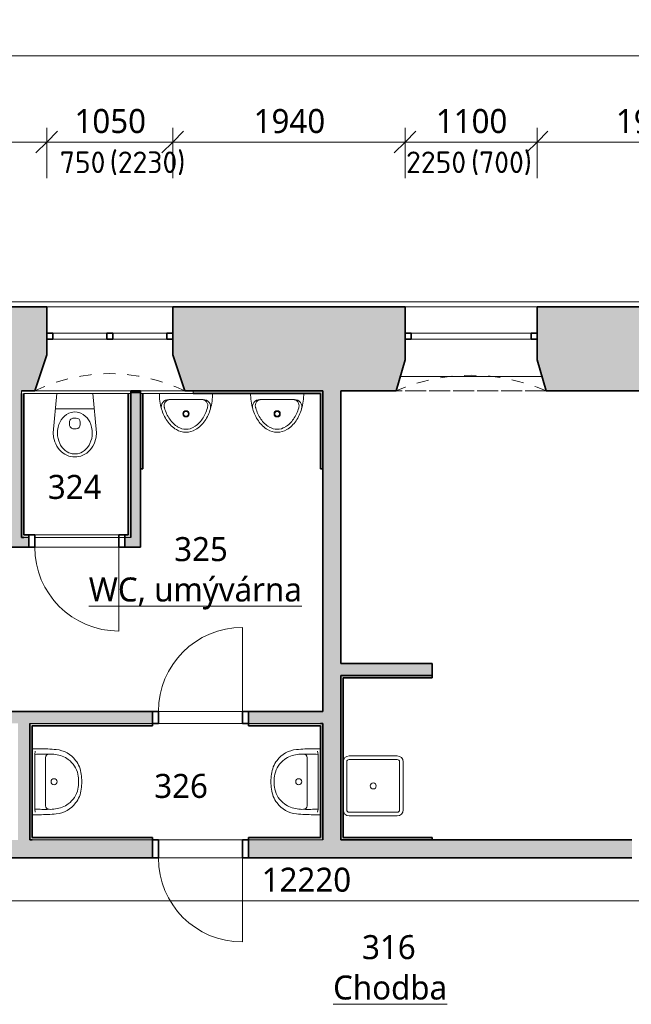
# Model space of a CAD drawing. Header units: metres. Extents: x -2.7 to 41.7, y -4.4 to 31.2.
# Tile 19 of 21: x 26.1 to 31.2, y 8.9 to 17.1. Entities that reach past the tile are written whole.
import ezdxf

# ---------------------------------------------------------------- set-up
doc = ezdxf.new("R2010")
doc.units = ezdxf.units.M
doc.linetypes.add('AV - Cerch_ 1 tecka 2mm', pattern=[0.004, 0.002, -0.001, 0, -0.001])
doc.layers.add('AV-KOTY', color=5, linetype='Continuous', lineweight=13, true_color=0x0000ff)
doc.layers.add('AV-MISTNOSTI', color=5, linetype='Continuous', lineweight=5, true_color=0x0000ff)
for name, color, linetype, lineweight in [('AV-KOTY-100', 7, 'Continuous', 5), ('AV-SRAFY', 7, 'Continuous', 35), ('AV-STAVBA', 7, 'Continuous', 18), ('AV-VYBAVENI', 7, 'Continuous', 18)]:
    doc.layers.add(name, color=color, linetype=linetype, lineweight=lineweight)
doc.styles.add('ISOCPEUR', font='isocpeur.ttf', dxfattribs={"height": 0.18})
doc.styles.add('Trebuchet MS', font='trebuc.ttf', dxfattribs={"height": 0.2})
doc.styles.add('Trebuchet MS_B', font='trebuc.ttf', dxfattribs={"height": 0.2})
doc.dimstyles.new('2_mm_-_O_-_Blue_-_mm_-_zaokrouhlena', dxfattribs={"dimscale": 0.3048, "dimtxt": 0.20619, "dimasz": 0.590551, "dimexe": 0.393701, "dimexo": 0.0625, "dimgap": 0.065617, "dimtad": 1, "dimdec": 0, "dimlfac": 1000, "dimrnd": 10, "dimzin": 0, "dimdsep": 46, "dimtxsty": 'Trebuchet MS', "dimblk1": 'OBLIQUE', "dimblk2": 'OBLIQUE', "dimsah": 1, "dimcen": 0.09, "dimazin": 0, "dimtfac": 1, "dimtdec": 4, "dimtix": 1, "dimtmove": 0, "dimatfit": 3, "dimfxl": 0.984252, "dimfxlon": 1, "dimtvp": 1, "dimtfill": 1, "dimtolj": 1, "dimtzin": 0, "dimarcsym": 2})
doc.dimstyles.new('2_mm_-_O_-_Blue_-_mm_-_zaokrouhlena_1', dxfattribs={"dimscale": 0.3048, "dimtxt": 0.20619, "dimasz": 0.590551, "dimexe": 0.393701, "dimexo": 0.0625, "dimgap": 0.065617, "dimtad": 1, "dimdec": 0, "dimlfac": 1000, "dimrnd": 10, "dimzin": 0, "dimdsep": 46, "dimtxsty": 'Trebuchet MS', "dimblk1": 'OBLIQUE', "dimblk2": 'OBLIQUE', "dimsah": 1, "dimcen": 0.09, "dimazin": 0, "dimtfac": 1, "dimtdec": 4, "dimtix": 1, "dimtmove": 2, "dimatfit": 3, "dimfxl": 0.984252, "dimfxlon": 1, "dimtvp": 1, "dimtfill": 1, "dimtolj": 1, "dimtzin": 0, "dimarcsym": 2})

# ---------------------------------------------------------------- blocks, each defined once
blk = doc.blocks.new('DO_1-P_Ocel_ - 700x1970_100-995663-3NP')
at = {"layer": 'AV-STAVBA'}
for p, q in [((-0.35, 0.74), (-0.35, 0.04)), ((-0.35, 0.04), (0.35, 0.04)), ((-0.35, -0.06), (0.35, -0.06))]:
    blk.add_line(p, q, dxfattribs=at)
at = {"layer": 'AV-STAVBA', "linetype": 'AV - Cerch_ 1 tecka 2mm'}
for p, q in [((-0.4, 0.04), (0.4, 0.04)), ((-0.35, 0.04), (0.35, 0.04)), ((-0.4, -0.04), (0.4, -0.04)), ((-0.35, -0.06), (0.35, -0.06))]:
    blk.add_line(p, q, dxfattribs=at)
at = {"layer": 'AV-STAVBA', "lineweight": 35}
for p, q in [((-0.35, 0.04), (-0.4, 0.04)), ((-0.4, 0.04), (-0.4, -0.06)), ((-0.35, -0.06), (-0.35, 0.04)), ((0.4, 0.04), (0.35, 0.04)), ((0.35, 0.04), (0.35, -0.06)), ((0.4, -0.06), (0.4, 0.04)), ((-0.4, -0.06), (-0.35, -0.06)), ((0.35, -0.06), (0.4, -0.06))]:
    blk.add_line(p, q, dxfattribs=at)
at = {"layer": 'AV-STAVBA'}
blk.add_arc((-0.35, 0.04), 0.7, 0, 90, dxfattribs=at)
blk = doc.blocks.new('DO_1-L_Ocel_ - 700x1970_100-947950-3NP')
at = {"layer": 'AV-STAVBA'}
for p, q in [((0.35, 0.75), (0.35, 0.05)), ((-0.35, 0.05), (0.35, 0.05)), ((-0.35, -0.05), (0.35, -0.05))]:
    blk.add_line(p, q, dxfattribs=at)
at = {"layer": 'AV-STAVBA', "linetype": 'AV - Cerch_ 1 tecka 2mm'}
for p, q in [((-0.4, 0.05), (0.4, 0.05)), ((-0.35, 0.05), (0.35, 0.05)), ((-0.4, -0.05), (0.4, -0.05)), ((-0.35, -0.05), (0.35, -0.05))]:
    blk.add_line(p, q, dxfattribs=at)
at = {"layer": 'AV-STAVBA', "lineweight": 35}
for p, q in [((-0.35, 0.05), (-0.4, 0.05)), ((-0.4, 0.05), (-0.4, -0.05)), ((-0.35, -0.05), (-0.35, 0.05)), ((0.4, 0.05), (0.35, 0.05)), ((0.35, 0.05), (0.35, -0.05)), ((0.4, -0.05), (0.4, 0.05)), ((-0.4, -0.05), (-0.35, -0.05)), ((0.35, -0.05), (0.4, -0.05))]:
    blk.add_line(p, q, dxfattribs=at)
at = {"layer": 'AV-STAVBA'}
blk.add_arc((0.35, 0.05), 0.7, 90, 180, dxfattribs=at)
blk = doc.blocks.new('DO_1-P_Ocel_ - 700x1970_150-988023-3NP')
at = {"layer": 'AV-STAVBA'}
for p, q in [((-0.35, 0.775), (-0.35, 0.075)), ((-0.35, 0.075), (0.35, 0.075)), ((-0.35, -0.075), (0.35, -0.075))]:
    blk.add_line(p, q, dxfattribs=at)
at = {"layer": 'AV-STAVBA', "linetype": 'AV - Cerch_ 1 tecka 2mm'}
for p, q in [((-0.4, 0.075), (0.4, 0.075)), ((-0.35, 0.075), (0.35, 0.075)), ((-0.4, -0.075), (0.4, -0.075)), ((-0.35, -0.075), (0.35, -0.075))]:
    blk.add_line(p, q, dxfattribs=at)
at = {"layer": 'AV-STAVBA', "lineweight": 35}
for p, q in [((-0.35, 0.075), (-0.4, 0.075)), ((-0.4, 0.075), (-0.4, -0.075)), ((-0.35, -0.075), (-0.35, 0.075)), ((0.4, 0.075), (0.35, 0.075)), ((0.35, 0.075), (0.35, -0.075)), ((0.4, -0.075), (0.4, 0.075)), ((-0.4, -0.075), (-0.35, -0.075)), ((0.35, -0.075), (0.4, -0.075))]:
    blk.add_line(p, q, dxfattribs=at)
at = {"layer": 'AV-STAVBA'}
blk.add_arc((-0.35, 0.075), 0.7, 0, 90, dxfattribs=at)
blk = doc.blocks.new('WI_2-2_bez středního sloupku - 1100x2250-1235385-3NP')
at = {"layer": 'AV-STAVBA', "linetype": 'AV - Cerch_ 1 tecka 2mm', "lineweight": 13}
for p, q in [((0.55, 0.35), (-0.55, 0.35)), ((0.55, -0.35), (-0.55, -0.35))]:
    blk.add_line(p, q, dxfattribs=at)
at = {"layer": 'AV-STAVBA', "lineweight": 35}
for p, q in [((-0.5, 0.13), (-0.55, 0.13)), ((-0.5, 0.08), (-0.5, 0.13)), ((0.55, 0.13), (0.5, 0.13)), ((0.5, 0.13), (0.5, 0.08)), ((-0.55, 0.08), (-0.5, 0.08)), ((0.5, 0.08), (0.55, 0.08))]:
    blk.add_line(p, q, dxfattribs=at)
at = {"layer": 'AV-STAVBA'}
for p, q in [((-0.5, 0.13), (0.5, 0.13)), ((0.5, 0.08), (-0.5, 0.08))]:
    blk.add_line(p, q, dxfattribs=at)
blk = doc.blocks.new('GM_Nika se zkoseným ostěním a klenutým nadpražím - 1050x2400-1236735-3NP')
at = {"layer": 'AV-STAVBA', "linetype": 'AV - Cerch_ 1 tecka 2mm', "lineweight": 13}
for p, q in [((0.55, 0.35), (-0.55, 0.35)), ((0.625, -0.35), (-0.625, -0.35))]:
    blk.add_line(p, q, dxfattribs=at)
blk.add_arc((0, -1.7821), 1.5625, 66.42182, 113.57818, dxfattribs=at)
blk = doc.blocks.new('WI_2 - 1050x750-1238841-3NP')
at = {"layer": 'AV-STAVBA', "linetype": 'AV - Cerch_ 1 tecka 2mm', "lineweight": 13}
for p, q in [((1.655, 0.35), (0.605, 0.35)), ((1.655, -0.35), (0.605, -0.35))]:
    blk.add_line(p, q, dxfattribs=at)
at = {"layer": 'AV-STAVBA', "lineweight": 35}
for p, q in [((0.605, -0.13), (0.605, -0.08)), ((0.605, -0.08), (0.655, -0.08)), ((0.655, -0.08), (0.655, -0.13)), ((1.105, -0.13), (1.105, -0.08)), ((1.105, -0.08), (1.155, -0.08)), ((1.155, -0.08), (1.155, -0.13)), ((1.605, -0.13), (1.605, -0.08)), ((1.605, -0.08), (1.655, -0.08)), ((1.655, -0.08), (1.655, -0.13)), ((0.655, -0.13), (0.605, -0.13)), ((1.155, -0.13), (1.105, -0.13)), ((1.655, -0.13), (1.605, -0.13))]:
    blk.add_line(p, q, dxfattribs=at)
at = {"layer": 'AV-STAVBA'}
for p, q in [((0.605, -0.08), (0.605, -0.13)), ((0.605, -0.08), (1.655, -0.08)), ((1.105, -0.08), (0.655, -0.08)), ((0.655, -0.08), (0.655, -0.13)), ((1.605, -0.08), (1.155, -0.08)), ((1.605, -0.08), (1.605, -0.13)), ((1.655, -0.08), (1.655, -0.13)), ((0.605, -0.13), (1.655, -0.13)), ((0.655, -0.13), (1.105, -0.13)), ((1.155, -0.13), (1.605, -0.13))]:
    blk.add_line(p, q, dxfattribs=at)
blk = doc.blocks.new('GM_Nika se zkoseným ostěním a klenutým nadpražím - 1050x850-1239062-3NP')
at = {"layer": 'AV-STAVBA', "linetype": 'AV - Cerch_ 1 tecka 2mm', "lineweight": 13}
for p, q in [((0.525, 0.35), (-0.525, 0.35)), ((0.625, -0.35), (-0.625, -0.35))]:
    blk.add_line(p, q, dxfattribs=at)
blk.add_arc((0, -1.6341), 1.4281, 64.04681, 115.95319, dxfattribs=at)
blk = doc.blocks.new('GM_Nika_zkosené ostění - v800-1258030-3NP')
at = {"layer": 'AV-STAVBA', "linetype": 'AV - Cerch_ 1 tecka 2mm', "lineweight": 13}
blk.add_line((-0.5, 0.35), (0.75, 0.35), dxfattribs=at)
blk = doc.blocks.new('Koncepční WC - WC NADRZ-1470814-3NP')
at = {"layer": 'AV-VYBAVENI', "lineweight": 13}
for p, q in [((0.0069, 0.4953), (-0.007, 0.4814)), ((0.0218, 0.5074), (0.0069, 0.4953)), ((0.0377, 0.5177), (0.0218, 0.5074)), ((0.0541, 0.526), (0.0377, 0.5177)), ((0.0564, 0.4971), (0.0398, 0.4856)), ((0.0708, 0.5323), (0.0541, 0.526)), ((0.0707, 0.5044), (0.0564, 0.4971)), ((0.0799, 0.5081), (0.0707, 0.5044)), ((0.0876, 0.5367), (0.0708, 0.5323)), ((0.0987, 0.513), (0.0799, 0.5081)), ((0.1042, 0.5392), (0.0876, 0.5367)), ((0.117, 0.515), (0.0987, 0.513)), ((0.1203, 0.54), (0.1042, 0.5392)), ((0.1203, 0.515), (0.117, 0.515)), ((0.1365, 0.5392), (0.1203, 0.54)), ((0.1237, 0.515), (0.1203, 0.515)), ((0.142, 0.513), (0.1237, 0.515)), ((0.1531, 0.5367), (0.1365, 0.5392)), ((0.1607, 0.5081), (0.142, 0.513)), ((0.1699, 0.5323), (0.1531, 0.5367)), ((0.1699, 0.5044), (0.1607, 0.5081)), ((0.1866, 0.526), (0.1699, 0.5323)), ((0.1842, 0.4971), (0.1699, 0.5044)), ((0.2008, 0.4856), (0.1842, 0.4971)), ((0.203, 0.5177), (0.1866, 0.526)), ((0.2188, 0.5074), (0.203, 0.5177)), ((0.2338, 0.4953), (0.2188, 0.5074)), ((0.2476, 0.4814), (0.2338, 0.4953)), ((-0.047, 0.4136), (-0.0527, 0.395)), ((-0.0396, 0.4319), (-0.047, 0.4136)), ((-0.0303, 0.4494), (-0.0396, 0.4319)), ((-0.0194, 0.4661), (-0.0303, 0.4494)), ((-0.007, 0.4814), (-0.0194, 0.4661)), ((-0.0051, 0.4278), (-0.0139, 0.4061)), ((0.0018, 0.4409), (-0.0051, 0.4278)), ((0.0148, 0.4601), (0.0018, 0.4409)), ((0.0314, 0.4782), (0.0148, 0.4601)), ((0.0398, 0.4856), (0.0314, 0.4782)), ((0.2093, 0.4782), (0.2008, 0.4856)), ((0.2258, 0.4601), (0.2093, 0.4782)), ((0.2388, 0.4409), (0.2258, 0.4601)), ((0.2458, 0.4278), (0.2388, 0.4409)), ((0.2546, 0.4061), (0.2458, 0.4278)), ((0.2601, 0.4661), (0.2476, 0.4814)), ((0.271, 0.4494), (0.2601, 0.4661)), ((0.2802, 0.4319), (0.271, 0.4494)), ((0.2877, 0.4136), (0.2802, 0.4319)), ((0.2934, 0.395), (0.2877, 0.4136)), ((-0.0567, 0.3764), (-0.0597, 0.34)), ((-0.0597, 0.34), (-0.0288, 0.01)), ((-0.0527, 0.395), (-0.0567, 0.3764)), ((-0.0233, 0.3644), (-0.0247, 0.342)), ((-0.0247, 0.342), (-0.0237, 0.3197)), ((-0.0197, 0.3855), (-0.0233, 0.3644)), ((-0.0139, 0.4061), (-0.0197, 0.3855)), ((0.2603, 0.3855), (0.2546, 0.4061)), ((0.2639, 0.3644), (0.2603, 0.3855)), ((0.2653, 0.342), (0.2639, 0.3644)), ((0.2644, 0.3197), (0.2653, 0.342)), ((0.2695, 0.01), (0.3003, 0.34)), ((0.2973, 0.3764), (0.2934, 0.395)), ((0.3003, 0.34), (0.2973, 0.3764)), ((-0.0237, 0.3197), (-0.019, 0.2916)), ((-0.019, 0.2916), (-0.0125, 0.2698)), ((-0.0125, 0.2698), (-0.0032, 0.2484)), ((-0.0032, 0.2484), (0.0063, 0.2319)), ((0.0753, 0.2508), (0.0753, 0.2704)), ((0.1103, 0.3054), (0.1203, 0.3054)), ((0.1203, 0.3054), (0.1303, 0.3054)), ((0.1653, 0.2508), (0.1653, 0.2704)), ((0.2344, 0.2319), (0.2439, 0.2484)), ((0.2439, 0.2484), (0.2532, 0.2698)), ((0.2532, 0.2698), (0.2597, 0.2916)), ((0.2597, 0.2916), (0.2644, 0.3197)), ((0.0063, 0.2319), (0.0188, 0.2151)), ((0.0188, 0.2151), (0.0344, 0.199)), ((0.0344, 0.199), (0.0515, 0.1859)), ((0.0515, 0.1859), (0.0699, 0.1759)), ((0.0699, 0.1759), (0.0885, 0.1693)), ((0.0885, 0.1693), (0.102, 0.1664)), ((0.102, 0.1664), (0.1203, 0.165)), ((0.1203, 0.2158), (0.1103, 0.2158)), ((0.1303, 0.2158), (0.1203, 0.2158)), ((0.1203, 0.165), (0.1387, 0.1664)), ((0.1387, 0.1664), (0.1521, 0.1693)), ((0.1521, 0.1693), (0.1708, 0.1759)), ((0.1708, 0.1759), (0.1891, 0.1859)), ((0.1891, 0.1859), (0.2063, 0.199)), ((0.2063, 0.199), (0.2219, 0.2151)), ((0.2219, 0.2151), (0.2344, 0.2319)), ((-0.0409, 0.1398), (0.1203, 0.1398)), ((0.1203, 0.1398), (0.2816, 0.1398))]:
    blk.add_line(p, q, dxfattribs=at)
for centre, start, end in [((0.1103, 0.2704), 90, 180), ((0.1103, 0.2508), 180, 270), ((0.1303, 0.2704), 360, 90), ((0.1303, 0.2508), 270, 0)]:
    blk.add_arc(centre, 0.035, start, end, dxfattribs=at)
blk = doc.blocks.new('Koncepční pisoár - 440x325-1488373-3NP')
at = {"layer": 'AV-VYBAVENI'}
for p, q in [((-0.0189, 0.0616), (0.2689, 0.0616)), ((0.097, 0.011), (0.097, 0.01))]:
    blk.add_line(p, q, dxfattribs=at)
for radius in [0.0258, 0.0206]:
    blk.add_circle((0.125, 0.1808), radius, dxfattribs=at)
for centre, radius, start, end in [((0.125, 0.1806), 0.1542, 90, 121.25235), ((0.125, 0.1806), 0.1542, 58.74765, 90), ((0.1746, 0.0988), 0.2499, 121.25235, 145.68491), ((0.1746, 0.0988), 0.2241, 121.25235, 145.68491), ((0.125, 0.1806), 0.1285, 90, 121.25235), ((0.125, 0.1806), 0.1285, 58.74765, 90), ((0.0754, 0.0988), 0.2241, 34.31509, 58.74765), ((0.0754, 0.0988), 0.2499, 34.31509, 58.74765), ((0.2533, 0.0451), 0.3451, 145.68491, 164.21349), ((0.2533, 0.0451), 0.3193, 145.68491, 164.21349), ((-0.0033, 0.0451), 0.3193, 15.78651, 34.31509), ((-0.0033, 0.0451), 0.3451, 16.04718, 34.31509), ((0.3776, 0.01), 0.4743, 164.21349, 180), ((-0.0189, 0.1234), 0.0619, 164.29734, 270), ((-0.0057, 0.1131), 0.0516, 164.94194, 270), ((0.3776, 0.01), 0.4485, 164.21349, 164.94194), ((0.2557, 0.1131), 0.0516, 270, 15.05806), ((0.2689, 0.1234), 0.0619, 270, 16.04718), ((-0.1276, 0.01), 0.4485, 15.05806, 15.78651), ((-0.1276, 0.01), 0.4743, 360, 15.78651)]:
    blk.add_arc(centre, radius, start, end, dxfattribs=at)
blk = doc.blocks.new('Koncepční umyvadlo - 550x400-1470811-3NP')
at = {"layer": 'AV-VYBAVENI'}
for p, q in [((-0.075, 0.12), (0.125, 0.12)), ((0.125, 0.12), (0.325, 0.12)), ((-0.15, 0.0696), (-0.15, 0.01)), ((-0.13, 0.0342), (-0.1027, 0.03)), ((-0.1027, 0.03), (0.3527, 0.03)), ((0.3527, 0.03), (0.38, 0.0342)), ((0.4, 0.01), (0.4, 0.0696))]:
    blk.add_line(p, q, dxfattribs=at)
blk.add_circle((0.125, 0.191), 0.025, dxfattribs=at)
for centre, radius, start, end in [((0.087, 0.1893), 0.2291, 95.97223, 127.42411), ((0.125, 0.0213), 0.4007, 81.12195, 98.87805), ((0.163, 0.1893), 0.2291, 52.57589, 84.02777), ((0.0863, 0.1873), 0.2303, 126.98722, 174.63967), ((0.1108, 0.183), 0.2128, 102.9464, 143.51515), ((0.125, -0.0054), 0.4007, 81.12195, 98.87805), ((0.1392, 0.183), 0.2128, 36.48485, 77.0536), ((0.1637, 0.1873), 0.2303, 5.36033, 53.01278), ((0.1142, 0.1817), 0.2163, 143.76118, 174.20939), ((0.1358, 0.1817), 0.2163, 5.79061, 36.23882), ((1.3731, 0.0627), 1.5231, 174.49277, 179.73823), ((0.092, 0.1621), 0.1973, 167.88867, 183.52869), ((0.158, 0.1621), 0.1973, 356.47131, 12.11133), ((-1.1231, 0.0627), 1.5231, 0.26177, 5.50723), ((1.2179, 0.1148), 1.3234, 178.47706, 183.67527), ((-0.075, 0.15), 0.03, 180, 270), ((0.325, 0.15), 0.03, 270, 360), ((-0.9659, 0.1148), 1.3213, 356.32077, 1.52691)]:
    blk.add_arc(centre, radius, start, end, dxfattribs=at)
blk = doc.blocks.new('Koncepční dřez - Dřez-V2-3NP')
at = {"layer": 'AV-VYBAVENI'}
for p, q in [((-0.2, 0.25), (0.2, 0.25)), ((-0.22, 0.2), (-0.22, -0.2)), ((0.2, 0.22), (-0.2, 0.22)), ((0.22, -0.2), (0.22, 0.2)), ((0.25, 0.2), (0.25, -0.2)), ((-0.2, -0.22), (0.2, -0.22)), ((-0.2, -0.25), (0.2, -0.25))]:
    blk.add_line(p, q, dxfattribs=at)
blk.add_circle((0, 0), 0.025, dxfattribs=at)
for centre, radius, start, end in [((-0.2, 0.2), 0.05, 90, 180), ((0.2, 0.2), 0.05, 360, 90), ((-0.2, 0.2), 0.02, 90, 180), ((0.2, 0.2), 0.02, 360, 90), ((-0.2, -0.2), 0.05, 180, 270), ((-0.2, -0.2), 0.02, 180, 270), ((0.2, -0.2), 0.02, 270, 360), ((0.2, -0.2), 0.05, 270, 360)]:
    blk.add_arc(centre, radius, start, end, dxfattribs=at)
blk = doc.blocks.new('Řísma 2NP_ vnitroblok - Řísma 2NP_ vnitroblok-1646675-3NP')
at = {"layer": 'AV-STAVBA'}
for p, q in [((25.2351, 14.789), (39.7648, 14.789)), ((30.3798, 14.7482), (29.2798, 14.7482))]:
    blk.add_line(p, q, dxfattribs=at)
blk = doc.blocks.new('DIMBLOCK24-3NP')
at = {"layer": 'AV-KOTY-100', "color": 5, "true_color": 0x0000ff}
for p, q in [((24.8748, 16.1206), (24.8748, 16.2406)), ((26.2948, 16.1206), (26.2948, 16.2406)), ((24.8748, 16.1206), (24.9648, 16.2106)), ((26.2948, 16.1206), (26.3848, 16.2106)), ((24.8748, 16.1206), (24.7848, 16.0306)), ((24.8748, 16.1206), (26.2948, 16.1206)), ((24.8748, 16.1206), (24.8748, 15.8206)), ((26.2948, 16.1206), (26.2048, 16.0306)), ((26.2948, 16.1206), (26.2948, 15.8206))]:
    blk.add_line(p, q, dxfattribs=at)
at = {"layer": 'AV-KOTY-100', "color": 0, "insert": (25.2912, 16.3965), "char_height": 0.2, "width": 0.704541, "attachment_point": 1, "line_spacing_factor": 1.048425, "style": 'Trebuchet MS', "bg_fill": 3, "box_fill_scale": 1.25, "bg_fill_color": 256, "bg_fill_true_color": 13158600, "bg_fill_transparency": 0}
blk.add_mtext('1420', dxfattribs=at)
blk = doc.blocks.new('_Oblique')
at = {"color": 0, "linetype": 'ByBlock', "lineweight": -2}
blk.add_line((-0.5, -0.5), (0.5, 0.5), dxfattribs=at)
blk = doc.blocks.new('DIMBLOCK25-3NP')
at = {"layer": 'AV-KOTY-100', "color": 5, "true_color": 0x0000ff}
for p, q in [((26.2948, 16.1206), (26.2948, 16.2406)), ((27.3448, 16.1206), (27.3448, 16.2406)), ((26.2948, 16.1206), (26.3848, 16.2106)), ((27.3448, 16.1206), (27.4348, 16.2106)), ((26.2948, 16.1206), (26.2048, 16.0306)), ((26.2948, 16.1206), (27.3448, 16.1206)), ((26.2948, 16.1206), (26.2948, 15.8206)), ((27.3448, 16.1206), (27.2548, 16.0306)), ((27.3448, 16.1206), (27.3448, 15.8206))]:
    blk.add_line(p, q, dxfattribs=at)
at = {"layer": 'AV-KOTY-100', "color": 0, "insert": (26.5262, 16.3965), "char_height": 0.2, "width": 0.704541, "attachment_point": 1, "line_spacing_factor": 1.048425, "style": 'Trebuchet MS', "bg_fill": 3, "box_fill_scale": 1.25, "bg_fill_color": 256, "bg_fill_true_color": 13158600, "bg_fill_transparency": 0}
blk.add_mtext('1050', dxfattribs=at)
blk = doc.blocks.new('DIMBLOCK26-3NP')
at = {"layer": 'AV-KOTY-100', "color": 5, "true_color": 0x0000ff}
for p, q in [((27.3448, 16.1206), (27.3448, 16.2406)), ((29.2798, 16.1206), (29.2798, 16.2406)), ((27.3448, 16.1206), (27.4348, 16.2106)), ((29.2798, 16.1206), (29.3698, 16.2106)), ((27.3448, 16.1206), (27.2548, 16.0306)), ((27.3448, 16.1206), (29.2798, 16.1206)), ((27.3448, 16.1206), (27.3448, 15.8206)), ((29.2798, 16.1206), (29.1898, 16.0306)), ((29.2798, 16.1206), (29.2798, 15.8206))]:
    blk.add_line(p, q, dxfattribs=at)
at = {"layer": 'AV-KOTY-100', "color": 0, "insert": (28.0187, 16.3965), "char_height": 0.2, "width": 0.704541, "attachment_point": 1, "line_spacing_factor": 1.048425, "style": 'Trebuchet MS', "bg_fill": 3, "box_fill_scale": 1.25, "bg_fill_color": 256, "bg_fill_true_color": 13158600, "bg_fill_transparency": 0}
blk.add_mtext('1940', dxfattribs=at)
blk = doc.blocks.new('DIMBLOCK27-3NP')
at = {"layer": 'AV-KOTY-100', "color": 5, "true_color": 0x0000ff}
for p, q in [((29.2798, 16.1206), (29.2798, 16.2406)), ((30.3798, 16.1206), (30.3798, 16.2406)), ((29.2798, 16.1206), (29.3698, 16.2106)), ((30.3798, 16.1206), (30.4698, 16.2106)), ((29.2798, 16.1206), (29.1898, 16.0306)), ((29.2798, 16.1206), (30.3798, 16.1206)), ((29.2798, 16.1206), (29.2798, 15.8206)), ((30.3798, 16.1206), (30.2898, 16.0306)), ((30.3798, 16.1206), (30.3798, 15.8206))]:
    blk.add_line(p, q, dxfattribs=at)
at = {"layer": 'AV-KOTY-100', "color": 0, "insert": (29.5362, 16.3965), "char_height": 0.2, "width": 0.704541, "attachment_point": 1, "line_spacing_factor": 1.048425, "style": 'Trebuchet MS', "bg_fill": 3, "box_fill_scale": 1.25, "bg_fill_color": 256, "bg_fill_true_color": 13158600, "bg_fill_transparency": 0}
blk.add_mtext('1100', dxfattribs=at)
blk = doc.blocks.new('DIMBLOCK28-3NP')
at = {"layer": 'AV-KOTY-100', "color": 5, "true_color": 0x0000ff}
for p, q in [((30.3798, 16.1206), (30.3798, 16.2406)), ((32.2798, 16.1206), (32.2798, 16.2406)), ((30.3798, 16.1206), (30.4698, 16.2106)), ((32.2798, 16.1206), (32.3698, 16.2106)), ((30.3798, 16.1206), (30.2898, 16.0306)), ((30.3798, 16.1206), (32.2798, 16.1206)), ((30.3798, 16.1206), (30.3798, 15.8206)), ((32.2798, 16.1206), (32.1898, 16.0306)), ((32.2798, 16.1206), (32.2798, 15.8206))]:
    blk.add_line(p, q, dxfattribs=at)
at = {"layer": 'AV-KOTY-100', "color": 0, "insert": (31.0362, 16.3965), "char_height": 0.2, "width": 0.704541, "attachment_point": 1, "line_spacing_factor": 1.048425, "style": 'Trebuchet MS', "bg_fill": 3, "box_fill_scale": 1.25, "bg_fill_color": 256, "bg_fill_true_color": 13158600, "bg_fill_transparency": 0}
blk.add_mtext('1900', dxfattribs=at)
blk = doc.blocks.new('DIMBLOCK35-3NP')
at = {"layer": 'AV-KOTY-100', "color": 5, "true_color": 0x0000ff}
for p, q in [((0.2786, 16.8405), (0.2786, 17.1405)), ((0.2786, 16.8405), (0.3686, 16.9305)), ((39.7648, 16.8405), (39.7648, 16.9605)), ((39.7648, 16.8405), (39.8548, 16.9305)), ((0.2786, 16.8405), (0.1886, 16.7505)), ((0.2786, 16.8405), (39.7648, 16.8405)), ((0.2786, 16.8405), (0.2786, 16.7205)), ((39.7648, 16.8405), (39.6748, 16.7505)), ((39.7648, 16.8405), (39.7648, 16.5405))]:
    blk.add_line(p, q, dxfattribs=at)
at = {"layer": 'AV-KOTY-100', "color": 0, "insert": (19.6547, 17.1164), "char_height": 0.2, "width": 0.880677, "attachment_point": 1, "line_spacing_factor": 1.048425, "style": 'Trebuchet MS', "bg_fill": 3, "box_fill_scale": 1.25, "bg_fill_color": 256, "bg_fill_true_color": 13158600, "bg_fill_transparency": 0}
blk.add_mtext('39490', dxfattribs=at)
blk = doc.blocks.new('DIMBLOCK108-3NP')
at = {"layer": 'AV-KOTY-100', "color": 5, "true_color": 0x0000ff}
for p, q in [((21.7948, 9.8012), (21.7948, 10.1012)), ((34.0148, 9.8012), (34.0148, 10.1012)), ((21.7948, 9.8012), (21.8848, 9.8912)), ((34.0148, 9.8012), (34.1048, 9.8912)), ((21.7948, 9.8012), (21.7048, 9.7112)), ((21.7948, 9.8012), (34.0148, 9.8012)), ((21.7948, 9.8012), (21.7948, 9.6812)), ((34.0148, 9.8012), (33.9248, 9.7112)), ((34.0148, 9.8012), (34.0148, 9.6812))]:
    blk.add_line(p, q, dxfattribs=at)
at = {"layer": 'AV-KOTY-100', "color": 0, "insert": (28.0858, 10.0771), "char_height": 0.2, "width": 0.880677, "attachment_point": 1, "line_spacing_factor": 1.048425, "style": 'Trebuchet MS', "bg_fill": 3, "box_fill_scale": 1.25, "bg_fill_color": 256, "bg_fill_true_color": 13158600, "bg_fill_transparency": 0}
blk.add_mtext('12220', dxfattribs=at)

msp = doc.modelspace()

# ---------------------------------------------------------------- hatches: boundary and pattern name
at = {"layer": 'AV-SRAFY', "lineweight": 5}
h = msp.add_hatch(color=256, dxfattribs=at)
h.paths.add_polyline_path([(39.2348, 14.0482), (39.2348, 14.7482), (38.5248, 14.7482), (38.5248, 14.3082), (38.5998, 14.0482)])
h.paths.add_polyline_path([(37.3498, 14.0482), (37.4248, 14.3082), (37.4248, 14.7482), (35.6798, 14.7482), (35.6798, 14.3082), (35.7548, 14.0482)])
h.paths.add_polyline_path([(24.9948, 14.0482), (26.0848, 14.0482), (26.0848, 14.7482), (24.8748, 14.7482), (24.8748, 14.0482), (24.9748, 14.0482)])
h.paths.add_polyline_path([(27.5148, 14.0482), (29.2048, 14.0482), (29.2798, 14.3082), (29.2798, 14.7482), (27.5148, 14.7482), (27.5148, 14.3482)])
h.paths.add_polyline_path([(34.5048, 14.0482), (34.5798, 14.3082), (34.5798, 14.7482), (33.3798, 14.7482), (33.3798, 14.3082), (33.4548, 14.0482), (34.1648, 14.0482)])
h.paths.add_polyline_path([(23.9798, 14.0482), (24.4248, 14.0482), (24.4248, 14.7482), (23.8998, 14.7482), (23.8998, 14.0482)])
h.paths.add_polyline_path([(30.4548, 14.0482), (32.2048, 14.0482), (32.2798, 14.3082), (32.2798, 14.7482), (30.3798, 14.7482), (30.3798, 14.3082)])
h.paths.add_polyline_path([(22.8848, 14.0482), (23.1998, 14.0482), (23.1998, 14.7482), (22.6548, 14.7482), (22.6548, 14.0482), (22.8048, 14.0482)])
h.paths.add_polyline_path([(21.8837, 14.0482), (22.2048, 14.0482), (22.2048, 14.7482), (20.9048, 14.7482), (20.9048, 14.2982), (20.9798, 14.0482), (21.7948, 14.0482)])
h.paths.add_polyline_path([(18.5298, 14.0482), (18.6048, 14.2982), (18.6048, 14.7482), (17.7648, 14.7482), (17.7648, 14.0482), (18.3367, 14.0482)])
h.paths.add_polyline_path([(19.6048, 14.2982), (19.9048, 14.2982), (19.9048, 14.7482), (19.6048, 14.7482)])
h = msp.add_hatch(color=256, dxfattribs=at)
h.paths.add_polyline_path([(27.5148, 14.0482), (27.5148, 14.7482), (27.3448, 14.7482), (27.3448, 14.3482), (27.4448, 14.0482)])
h.paths.add_polyline_path([(26.0848, 14.0482), (26.1948, 14.0482), (26.2948, 14.3482), (26.2948, 14.7482), (26.0848, 14.7482), (26.0848, 14.3947)])
for points in [[(26.0848, 12.8282), (26.0848, 14.0482), (26.0048, 14.0482), (26.0048, 12.8282)], [(26.1048, 12.8282), (26.1048, 14.0282), (26.0848, 14.0277), (26.0848, 12.8282)], [(26.9748, 12.8482), (26.9948, 12.8482), (26.9948, 14.0282), (26.9748, 14.0282), (26.9748, 13.2748)], [(27.0748, 14.0282), (27.0748, 14.0482), (26.9948, 14.0482), (26.9948, 14.0282)], [(26.9948, 12.8282), (27.0748, 12.8282), (27.0748, 14.0282), (26.9948, 14.0282), (26.9948, 13.2748)], [(27.0948, 13.3982), (27.0948, 14.0282), (27.0748, 14.0282), (27.0748, 13.3982)], [(28.5948, 14.0282), (28.5948, 14.0482), (27.5148, 14.0482), (27.5148, 14.0282), (28.5748, 14.0282)]]:
    msp.add_hatch(color=256, dxfattribs=at).paths.add_polyline_path(points)
at = {"layer": 'AV-SRAFY', "lineweight": 18}
for points in [[(28.5748, 13.3982), (28.5948, 13.3982), (28.5948, 14.0282), (28.5748, 14.0282)], [(28.7448, 10.3082), (28.7448, 14.0482), (28.5948, 14.0482), (28.5948, 10.3082)], [(29.5048, 11.6782), (29.5048, 11.7782), (28.7448, 11.7782), (28.7448, 11.6782), (28.9777, 11.6782)], [(28.7448, 11.6582), (29.5048, 11.6582), (29.5048, 11.6782), (28.7448, 11.6782)], [(28.7648, 10.3082), (28.7648, 11.6582), (28.7448, 11.6582), (28.7448, 10.3082)], [(26.1401, 11.2782), (26.1548, 11.2782), (26.1548, 11.3782), (24.2948, 11.3782), (24.2948, 11.2782), (26.0548, 11.2782)], [(26.0548, 10.3082), (26.1548, 10.3082), (26.1548, 11.2782), (26.0548, 11.2782), (26.0548, 11.0351)], [(26.1748, 10.3082), (26.1748, 11.2582), (26.1548, 11.2582), (26.1548, 10.3082)], [(28.5748, 10.3282), (28.5948, 10.3282), (28.5948, 11.2782), (28.5748, 11.2782), (28.5748, 11.0351)], [(28.7648, 10.3082), (29.5048, 10.3082), (29.5048, 10.3282), (28.7648, 10.3282)]]:
    msp.add_hatch(color=256, dxfattribs=at).paths.add_polyline_path(points)
h = msp.add_hatch(color=256, dxfattribs=at)
h.paths.add_polyline_path([(25.0948, 12.7482), (25.1348, 12.7482), (25.1348, 12.8282), (25.0948, 12.8282)])
h.paths.add_polyline_path([(25.9348, 12.7482), (26.1448, 12.7482), (26.1448, 12.8282), (25.9348, 12.8282)])
h.paths.add_polyline_path([(27.0748, 12.7482), (27.0748, 12.8282), (26.9448, 12.8282), (26.9448, 12.7482)])
h = msp.add_hatch(color=256, dxfattribs=at)
h.paths.add_polyline_path([(26.1048, 12.8282), (26.1448, 12.8282), (26.1448, 12.8482), (26.1048, 12.8482)])
h.paths.add_polyline_path([(26.9948, 12.8282), (26.9948, 12.8482), (26.9448, 12.8482), (26.9448, 12.8282)])
h = msp.add_hatch(color=256, dxfattribs=at)
h.paths.add_polyline_path([(28.5948, 11.2782), (28.5948, 11.3782), (27.9748, 11.3782), (27.9748, 11.2782), (28.5748, 11.2782)])
h.paths.add_polyline_path([(27.1748, 11.2782), (27.1748, 11.3782), (26.1548, 11.3782), (26.1548, 11.2782)])
h = msp.add_hatch(color=256, dxfattribs=at)
h.paths.add_polyline_path([(28.5748, 11.2582), (28.5748, 11.2782), (27.9748, 11.2782), (27.9748, 11.2582)])
h.paths.add_polyline_path([(26.1548, 11.2582), (27.1748, 11.2582), (27.1748, 11.2782), (26.1548, 11.2782)])
h = msp.add_hatch(color=256, dxfattribs=at)
h.paths.add_polyline_path([(34.0148, 10.1582), (34.0148, 10.3082), (32.0698, 10.3082), (32.0698, 10.1582)])
h.paths.add_polyline_path([(31.1698, 10.1582), (31.1698, 10.3082), (27.9748, 10.3082), (27.9748, 10.1582), (28.9777, 10.1582)])
h.paths.add_polyline_path([(23.3025, 10.1582), (24.3348, 10.1582), (24.3348, 10.3082), (23.2148, 10.3082), (23.2148, 10.1582)])
h.paths.add_polyline_path([(27.1748, 10.1582), (27.1748, 10.3082), (25.1348, 10.3082), (25.1348, 10.1582), (26.1401, 10.1582)])
h.paths.add_polyline_path([(21.7948, 10.1582), (22.4148, 10.1582), (22.4148, 10.3082), (21.7948, 10.3082)])
h = msp.add_hatch(color=256, dxfattribs=at)
h.paths.add_polyline_path([(27.9748, 10.3082), (28.5948, 10.3082), (28.5948, 10.3282), (27.9748, 10.3282)])
h.paths.add_polyline_path([(26.1748, 10.3082), (27.1748, 10.3082), (27.1748, 10.3282), (26.1748, 10.3282)])

# ---------------------------------------------------------------- linework, layer by layer
at = {"layer": 'AV-STAVBA', "lineweight": 35}
for p, q in [((24.8748, 14.7482), (26.2948, 14.7482)), ((26.2948, 14.5282), (26.2948, 14.7482)), ((29.2798, 14.7482), (27.3448, 14.7482)), ((27.3448, 14.5282), (27.3448, 14.7482)), ((29.2798, 14.3082), (29.2798, 14.7482)), ((32.2798, 14.7482), (30.3798, 14.7482)), ((30.3798, 14.3082), (30.3798, 14.7482)), ((26.2948, 14.3482), (26.2948, 14.4782)), ((27.3448, 14.3482), (27.3448, 14.4782)), ((26.1948, 14.0482), (26.2948, 14.3482)), ((27.4448, 14.0482), (27.3448, 14.3482)), ((29.2048, 14.0482), (29.2798, 14.3082)), ((30.4548, 14.0482), (30.3798, 14.3082)), ((26.1948, 14.0482), (26.0848, 14.0482)), ((26.0848, 12.8282), (26.0848, 14.0282)), ((26.1048, 14.0282), (26.1048, 12.8482)), ((26.9748, 12.8482), (26.9748, 14.0282)), ((27.0748, 14.0482), (26.9948, 14.0482)), ((26.9948, 12.8282), (26.9948, 14.0482)), ((26.9948, 12.8282), (26.9948, 14.0282)), ((27.0748, 12.7482), (27.0748, 14.0482)), ((27.0948, 13.3982), (27.0948, 14.0282)), ((28.5948, 14.0482), (27.4448, 14.0482)), ((28.5748, 14.0282), (27.5148, 14.0282)), ((28.5748, 14.0282), (28.5748, 13.3982)), ((28.5948, 11.3782), (28.5948, 14.0482)), ((29.2048, 14.0482), (28.7448, 14.0482)), ((28.7448, 11.7782), (28.7448, 14.0482)), ((30.4548, 14.0482), (32.2048, 14.0482)), ((27.0948, 13.3982), (27.0748, 13.3982)), ((28.5748, 13.3982), (28.5948, 13.3982)), ((26.1048, 12.8282), (26.0848, 12.8282)), ((26.1448, 12.8482), (26.1048, 12.8482)), ((26.1448, 12.7482), (26.1448, 12.8482)), ((26.9448, 12.8482), (26.9448, 12.7482)), ((26.9748, 12.8482), (26.9448, 12.8482)), ((25.9348, 12.7482), (26.1448, 12.7482)), ((26.9448, 12.7482), (27.0748, 12.7482)), ((29.5048, 11.7782), (28.7448, 11.7782)), ((29.5048, 11.6582), (29.5048, 11.7782)), ((28.7448, 10.3082), (28.7448, 11.6782)), ((28.7448, 11.6782), (29.5048, 11.6782)), ((28.7648, 11.6582), (29.5048, 11.6582)), ((28.7648, 10.3282), (28.7648, 11.6582)), ((27.1748, 11.3782), (25.0948, 11.3782)), ((27.1748, 11.2582), (27.1748, 11.3782)), ((28.5948, 11.3782), (27.9748, 11.3782)), ((27.9748, 11.3782), (27.9748, 11.2582)), ((26.1548, 10.3082), (26.1548, 11.2782)), ((26.1748, 11.2582), (27.1748, 11.2582)), ((26.1748, 10.3282), (26.1748, 11.2582)), ((27.9748, 11.2582), (28.5748, 11.2582)), ((28.5748, 11.2782), (28.5948, 11.2782)), ((28.5748, 11.2582), (28.5748, 10.3282)), ((28.5948, 11.2782), (28.5948, 10.3082)), ((26.1748, 10.3082), (26.1548, 10.3082)), ((27.1748, 10.3282), (26.1748, 10.3282)), ((27.1748, 10.1582), (27.1748, 10.3282)), ((27.9748, 10.3282), (27.9748, 10.1582)), ((28.5748, 10.3282), (27.9748, 10.3282)), ((28.7448, 10.3082), (31.1698, 10.3082)), ((29.5048, 10.3282), (28.7648, 10.3282)), ((29.5048, 10.3082), (29.5048, 10.3282)), ((25.1348, 10.1582), (27.1748, 10.1582)), ((27.9748, 10.1582), (31.1698, 10.1582))]:
    msp.add_line(p, q, dxfattribs=at)
at = {"layer": 'AV-STAVBA'}
for p, q in [((26.2948, 14.7482), (27.3448, 14.7482)), ((29.2394, 14.1682), (30.4202, 14.1682)), ((26.0848, 14.0482), (26.0848, 14.0282)), ((26.9948, 14.0282), (26.1048, 14.0282)), ((26.9948, 14.0482), (26.1948, 14.0482)), ((27.4448, 14.0482), (27.0748, 14.0482)), ((27.5148, 14.0282), (27.0748, 14.0282)), ((27.5148, 14.0282), (27.5148, 14.0482)), ((26.1448, 12.8282), (26.1048, 12.8282)), ((26.1948, 12.8282), (26.8948, 12.8282)), ((26.9948, 12.8282), (26.9448, 12.8282)), ((26.8948, 12.7482), (26.1948, 12.7482)), ((27.2248, 11.3782), (27.9248, 11.3782)), ((26.1548, 11.2782), (27.1748, 11.2782)), ((27.9248, 11.2782), (27.2248, 11.2782)), ((27.9748, 11.2782), (28.5748, 11.2782)), ((27.1748, 10.3082), (26.1748, 10.3082)), ((27.2248, 10.3082), (27.9248, 10.3082)), ((28.5948, 10.3082), (27.9748, 10.3082)), ((27.9248, 10.1582), (27.2248, 10.1582))]:
    msp.add_line(p, q, dxfattribs=at)

# ---------------------------------------------------------------- block references
for name, p in [('Řísma 2NP_ vnitroblok - Řísma 2NP_ vnitroblok-1646675-3NP', (0, 0)), ('DO_1-L_Ocel_ - 700x1970_100-947950-3NP', (27.5748, 11.3282))]:
    msp.add_blockref(name, p, dxfattribs=at)
at = {"layer": 'AV-STAVBA', "linetype": 'AV - Cerch_ 1 tecka 2mm', "lineweight": 13}
for name, p in [('GM_Nika se zkoseným ostěním a klenutým nadpražím - 1050x850-1239062-3NP', (26.8198, 14.3982)), ('GM_Nika se zkoseným ostěním a klenutým nadpražím - 1050x2400-1236735-3NP', (29.8298, 14.3982)), ('WI_2-2_bez středního sloupku - 1100x2250-1235385-3NP', (29.8298, 14.3982))]:
    msp.add_blockref(name, p, dxfattribs=at)
at = {"layer": 'AV-STAVBA', "linetype": 'AV - Cerch_ 1 tecka 2mm', "lineweight": 13, "rotation": 180}
for name, p in [('WI_2 - 1050x750-1238841-3NP', (27.9498, 14.3982)), ('GM_Nika_zkosené ostění - v800-1258030-3NP', (29.9548, 14.3982))]:
    msp.add_blockref(name, p, dxfattribs=at)
at = {"layer": 'AV-STAVBA', "rotation": 180}
for name, p in [('DO_1-P_Ocel_ - 700x1970_100-995663-3NP', (26.5448, 12.7882)), ('DO_1-P_Ocel_ - 700x1970_150-988023-3NP', (27.5748, 10.2332))]:
    msp.add_blockref(name, p, dxfattribs=at)
at = {"layer": 'AV-VYBAVENI'}
for name, p, rotation in [('Koncepční WC - WC NADRZ-1470814-3NP', (26.6498, 14.0382), 180), ('Koncepční pisoár - 440x325-1488373-3NP', (27.5798, 14.0382), 180), ('Koncepční pisoár - 440x325-1488373-3NP', (28.3398, 14.0382), 180), ('Koncepční umyvadlo - 550x400-1470811-3NP', (26.1648, 10.9182), 270), ('Koncepční umyvadlo - 550x400-1470811-3NP', (28.5848, 10.6682), 89.99999999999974)]:
    msp.add_blockref(name, p, dxfattribs=dict(at, rotation=rotation))
msp.add_blockref('Koncepční dřez - Dřez-V2-3NP', (29.0148, 10.7582), dxfattribs=at)

# ---------------------------------------------------------------- texts
at = {"layer": 'AV-KOTY', "lineweight": 5, "char_height": 0.18, "attachment_point": 1, "style": 'ISOCPEUR'}
for s, insert, width in [('750', (26.4034, 16.0429), 0.456962), ('(2230)', (26.8196, 16.0429), 0.785654), ('2250', (29.2884, 16.0429), 0.609282), ('(700)', (29.8296, 16.0429), 0.633333)]:
    msp.add_mtext(s, dxfattribs=dict(at, insert=insert, width=width))
at = {"layer": 'AV-MISTNOSTI', "char_height": 0.2, "attachment_point": 1, "style": 'Trebuchet MS_B'}
for s, insert, width in [('324', (26.3039, 13.3488), 0.601266), ('325', (27.3566, 12.8307), 0.601266), ('\\LWC, umývárna', (26.6456, 12.4944), 2.324894), ('326', (27.1907, 10.8581), 0.601266), ('316', (28.9218, 9.5153), 0.601266), ('\\LChodba', (28.6803, 9.179), 1.186497)]:
    msp.add_mtext(s, dxfattribs=dict(at, insert=insert, width=width))

# ---------------------------------------------------------------- dimensions: what is measured, and where the dimension line sits
at = {"layer": 'AV-KOTY', "lineweight": 5}
dim = msp.add_linear_dim(base=(39.7648, 16.8405), p1=(0.2786, 17.1405), p2=(39.7648, 16.5405), dimstyle='2_mm_-_O_-_Blue_-_mm_-_zaokrouhlena', override={"dimpost": '<>', "dimfxl": 39.49079}, dxfattribs=at)
dim.commit()
dim.dimension.update_dxf_attribs({"geometry": 'DIMBLOCK35-3NP', "text_midpoint": (20.0217, 16.9626)})

# ---------------------------------------------------------------- next in the draw order: dimensions: what is measured, and where the dimension line sits
dim = msp.add_linear_dim(base=(26.2948, 16.1206), p1=(24.8748, 15.8206), p2=(26.2948, 15.8206), dimstyle='2_mm_-_O_-_Blue_-_mm_-_zaokrouhlena', override={"dimpost": '<>', "dimfxl": 1.419957}, dxfattribs=at)
dim.commit()
dim.dimension.update_dxf_attribs({"geometry": 'DIMBLOCK24-3NP', "text_midpoint": (25.5848, 16.2424)})
dim = msp.add_linear_dim(base=(34.0148, 9.8012), p1=(21.7948, 10.1012), p2=(34.0148, 10.1012), dimstyle='2_mm_-_O_-_Blue_-_mm_-_zaokrouhlena_1', override={"dimpost": '<>', "dimfxl": 12.22}, dxfattribs=at)
dim.commit()
dim.dimension.update_dxf_attribs({"geometry": 'DIMBLOCK108-3NP', "text_midpoint": (28.5261, 9.9438), "dimtype": 160})

# ---------------------------------------------------------------- next in the draw order: dimensions: what is measured, and where the dimension line sits
dim = msp.add_linear_dim(base=(27.3448, 16.1206), p1=(26.2948, 15.8206), p2=(27.3448, 15.8206), dimstyle='2_mm_-_O_-_Blue_-_mm_-_zaokrouhlena', override={"dimpost": '<>', "dimfxl": 1.05}, dxfattribs=at)
dim.commit()
dim.dimension.update_dxf_attribs({"geometry": 'DIMBLOCK25-3NP', "text_midpoint": (26.8198, 16.2424)})

# ---------------------------------------------------------------- next in the draw order: dimensions: what is measured, and where the dimension line sits
dim = msp.add_linear_dim(base=(29.2798, 16.1206), p1=(27.3448, 15.8206), p2=(29.2798, 15.8206), dimstyle='2_mm_-_O_-_Blue_-_mm_-_zaokrouhlena', override={"dimpost": '<>', "dimfxl": 1.935}, dxfattribs=at)
dim.commit()
dim.dimension.update_dxf_attribs({"geometry": 'DIMBLOCK26-3NP', "text_midpoint": (28.3123, 16.2427)})

# ---------------------------------------------------------------- next in the draw order: dimensions: what is measured, and where the dimension line sits
dim = msp.add_linear_dim(base=(30.3798, 16.1206), p1=(29.2798, 15.8206), p2=(30.3798, 15.8206), dimstyle='2_mm_-_O_-_Blue_-_mm_-_zaokrouhlena', override={"dimpost": '<>', "dimfxl": 1.1}, dxfattribs=at)
dim.commit()
dim.dimension.update_dxf_attribs({"geometry": 'DIMBLOCK27-3NP', "text_midpoint": (29.8298, 16.2424)})

# ---------------------------------------------------------------- next in the draw order: dimensions: what is measured, and where the dimension line sits
dim = msp.add_linear_dim(base=(32.2798, 16.1206), p1=(30.3798, 15.8206), p2=(32.2798, 15.8206), dimstyle='2_mm_-_O_-_Blue_-_mm_-_zaokrouhlena', override={"dimpost": '<>', "dimfxl": 1.9}, dxfattribs=at)
dim.commit()
dim.dimension.update_dxf_attribs({"geometry": 'DIMBLOCK28-3NP', "text_midpoint": (31.3298, 16.2427)})

doc.saveas('drawing.dxf')
